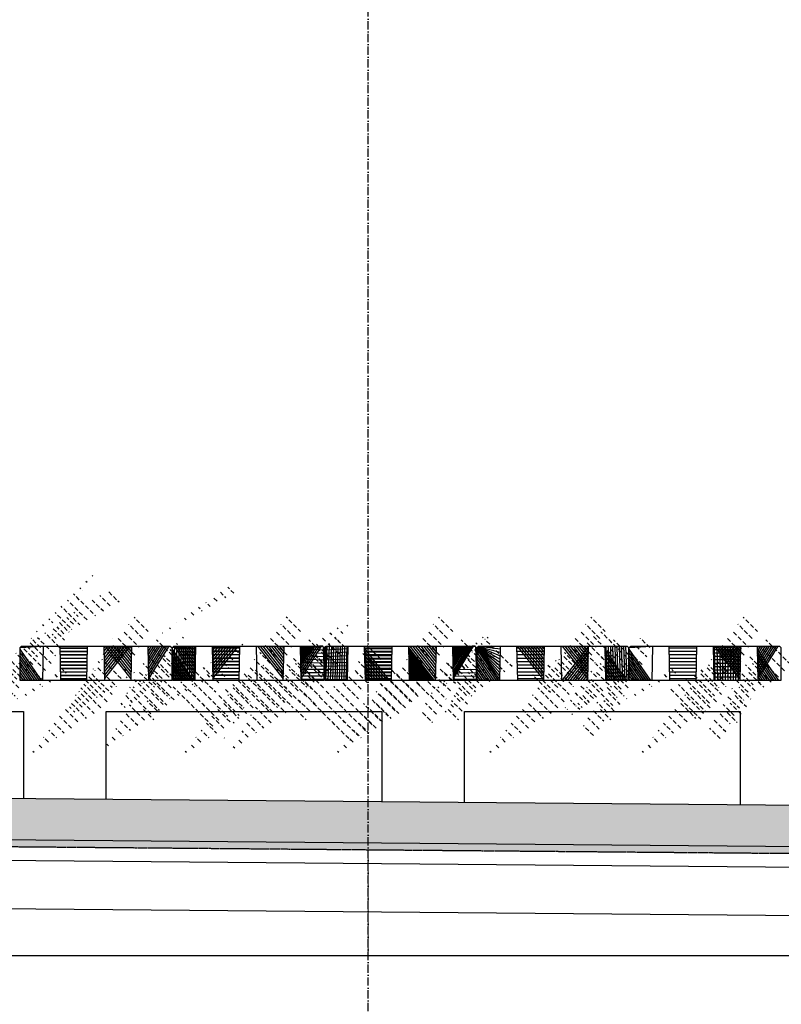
# Model space of a CAD drawing. Header units: centimetres. Extents: x 657501712 to 657529232, y 555122765 to 555182979.
# Tile 5 of 78: x 657503084 to 657503637, y 555123534 to 555124249. Entities that reach past the tile are written whole.
import ezdxf

# ---------------------------------------------------------------- set-up
doc = ezdxf.new("R2010")
doc.units = ezdxf.units.CM
doc.header["$LTSCALE"] = 0.1
for name, pattern in [('ZKZOK_PW_06_00_300$0$ACAD_ISO04W100', [30.5, 24, -3, 0.5, -3]), ('ZKZOK_PW_06_00_300$0$ACAD_ISO10W100', [18.5, 12, -3, 0.5, -3]), ('ZKZOK_PW_06_00_300$0$DASHED', [0.75, 0.5, -0.25])]:
    doc.linetypes.add(name, pattern=pattern)
for name, color, linetype in [('xrefs', 7, 'Continuous'), ('ZKZOK_PW_06_00_300$0$G_GB_030L', 7, 'ZKZOK_PW_06_00_300$0$ACAD_ISO04W100'), ('ZKZOK_PW_06_00_300$0$S_GB_200L', 3, 'Continuous'), ('ZKZOK_PW_06_00_300$0$S_GB_300D', 1, 'Continuous'), ('ZKZOK_PW_06_00_300$0$S_GB_303L', 3, 'Continuous'), ('ZKZOK_PW_06_00_300$0$S_GB_309H', 9, 'Continuous'), ('ZKZOK_PW_06_00_300$0$S_GB_309L', 9, 'Continuous'), ('ZKZOK_PW_06_00_300$0$S_GB_314L', 4, 'Continuous'), ('ZKZOK_PW_06_00_300$0$S_GB_402L', 2, 'Continuous'), ('ZKZOK_PW_06_00_300$0$S_GB_409L', 9, 'Continuous')]:
    doc.layers.add(name, color=color, linetype=linetype)
pattern_1 = [(135, (-539543.0126714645, -65452.06100205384), (-44.90128060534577, -44.90128060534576), []), (135, (-539543.0126714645, -65407.15970205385), (-44.90128060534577, -44.90128060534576), [31.75, -15.875])]
pattern_2 = [(135, (-581598.0382051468, -65723.45135498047), (-44.9012806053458, -44.90128060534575), []), (135, (-581598.0382061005, -65678.55005550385), (-44.9012806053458, -44.90128060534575), [31.75, -15.875])]
pattern_3 = [(135, (-582703.0382061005, -65723.45135498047), (-44.9012806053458, -44.90128060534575), []), (135, (-582703.0382061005, -65678.55005550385), (-44.9012806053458, -44.90128060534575), [31.75, -15.875])]
pattern_4 = [(135, (-583808.0382061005, -65723.45135498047), (-44.9012806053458, -44.90128060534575), []), (135, (-583808.0382061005, -65678.55005550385), (-44.9012806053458, -44.90128060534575), [31.75, -15.875])]
pattern_5 = [(135, (-584913.0382061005, -65723.45135498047), (-44.9012806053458, -44.90128060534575), []), (135, (-584913.0382051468, -65678.55005550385), (-44.9012806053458, -44.90128060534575), [31.75, -15.875])]
pattern_6 = [(135, (-586018.0382051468, -65723.45135498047), (-44.9012806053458, -44.90128060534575), []), (135, (-586018.0382061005, -65678.55005550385), (-44.9012806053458, -44.90128060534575), [31.75, -15.875])]
pattern_7 = [(135, (-581598.0382041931, -65723.4513540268), (-44.90128060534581, -44.90128060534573), []), (135, (-581598.0382061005, -65678.55005550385), (-44.90128060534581, -44.90128060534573), [31.75, -15.875])]
pattern_8 = [(135, (-582703.0382061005, -65723.45135498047), (-44.90128060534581, -44.90128060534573), []), (135, (-582703.0382051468, -65678.55005550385), (-44.90128060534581, -44.90128060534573), [31.75, -15.875])]
pattern_9 = [(135, (-583808.0382051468, -65723.45135498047), (-44.90128060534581, -44.90128060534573), []), (135, (-583808.0382061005, -65678.55005550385), (-44.90128060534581, -44.90128060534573), [31.75, -15.875])]
pattern_10 = [(135, (-584913.0382061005, -65723.45135498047), (-44.90128060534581, -44.90128060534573), []), (135, (-584913.0382041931, -65678.55005550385), (-44.90128060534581, -44.90128060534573), [31.75, -15.875])]
pattern_11 = [(135, (-586018.0382041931, -65723.45135498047), (-44.90128060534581, -44.90128060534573), []), (135, (-586018.0382051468, -65678.5500535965), (-44.90128060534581, -44.90128060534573), [31.75, -15.875])]

# ---------------------------------------------------------------- blocks, each defined once
blk = doc.blocks.new('ZKZOK_PW_06_00_300$0$A$C46AB2480')
at = {"layer": 'ZKZOK_PW_06_00_300$0$S_GB_309H'}
h = blk.add_hatch(dxfattribs=at)
h.set_pattern_fill('ANSI33', color=256, scale=10, angle=90, style=0)
h.set_pattern_definition(pattern_1)
h.paths.add_polyline_path([(169.9772207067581, 246.3903546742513), (10, 246.3903546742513), (0, 236.3903546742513), (0, -3.609645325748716), (164.9772207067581, -3.609645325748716)])
h = blk.add_hatch(dxfattribs=at)
h.set_pattern_fill('ANSI33', color=256, scale=10, angle=90, style=0)
h.set_pattern_definition(pattern_1)
h.paths.add_polyline_path([(489.9772207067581, 246.3903546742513), (290.0259400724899, 246.3903546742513), (295.0259400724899, -3.609645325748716), (484.9772207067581, -3.609645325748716)])
h = blk.add_hatch(dxfattribs=at)
h.set_pattern_fill('ANSI33', color=256, scale=10, angle=90, style=0)
h.set_pattern_definition(pattern_1)
h.paths.add_polyline_path([(804.9772207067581, -3.609645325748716), (809.9772207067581, 246.3903546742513), (610.0259400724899, 246.3903546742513), (615.0259400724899, -3.609645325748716)])
h = blk.add_hatch(dxfattribs=at)
h.set_pattern_fill('ANSI33', color=256, scale=10, angle=90, style=0)
h.set_pattern_definition(pattern_1)
h.paths.add_polyline_path([(935.0259400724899, -3.609645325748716), (1100, -3.609645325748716), (1100, 236.3903546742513), (1090, 246.3903546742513), (930.0259400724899, 246.3903546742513)])
at = {"layer": 'ZKZOK_PW_06_00_300$0$S_GB_200L', "color": 2}
blk.add_lwpolyline([(1100, -3.609645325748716), (0, -3.609645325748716), (0, 236.3903546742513), (10, 246.3903546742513), (1090, 246.3903546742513), (1100, 236.3903546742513)], close=True, dxfattribs=at)
at = {"layer": 'ZKZOK_PW_06_00_300$0$S_GB_402L'}
for p, q in [((164.9772207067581, -3.609645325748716), (169.9772207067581, 246.3903546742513)), ((295.0259400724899, -3.609645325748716), (290.0259400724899, 246.3903546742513)), ((484.9772207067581, -3.609645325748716), (489.9772207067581, 246.3903546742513)), ((615.0259400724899, -3.609645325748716), (610.0259400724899, 246.3903546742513)), ((804.9772207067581, -3.609645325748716), (809.9772207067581, 246.3903546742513)), ((935.0259400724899, -3.609645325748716), (930.0259400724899, 246.3903546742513))]:
    blk.add_line(p, q, dxfattribs=at)
blk = doc.blocks.new('wer')
at = {"layer": 'ZKZOK_PW_06_00_300$0$S_GB_309H'}
h = blk.add_hatch(dxfattribs=at)
h.set_pattern_fill('ANSI33', color=251, scale=20, angle=360, style=0)
h.set_pattern_definition([(44.99999999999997, (-606824.3806915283, -65723.45135498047), (-89.80256121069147, 89.80256121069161), []), (44.99999999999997, (-606734.5780916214, -65723.45135498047), (-89.80256121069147, 89.80256121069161), [63.5, -31.75])])
h.paths.add_polyline_path([(-48633.32567882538, 5000.000001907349), (-48633.32567882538, 5250.000001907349), (-50550.02553367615, 5250.000001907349), (-50550.02553367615, -346.9952535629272), (-50250.02553367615, -346.9950771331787), (-50250.02553272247, 5000.000001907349)])
h.paths.add_polyline_path([(-43614.0577545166, 5123.240466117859), (-43614.0577545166, 5250.000000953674), (-48623.14284229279, 5250.000001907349), (-48626.4540271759, 5000.000001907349), (-25250.02553367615, 5000.000001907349), (-25250.02553367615, 5900.000001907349), (-25550.02553367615, 5900.000000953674), (-25550.02553367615, 5250.000001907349), (-43295.50103855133, 5250.000000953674), (-43295.501039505, 5123.240466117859)])
h.paths.add_polyline_path([(-50550.02553367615, -1099.990693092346), (-50251.09885025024, -1099.990693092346), (-50250.02553367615, -1099.999998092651), (-50250.02553367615, -324.9999980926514), (-50550.02553367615, -370.3764896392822)])
h.paths.add_polyline_path([(-47520.00140953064, -1123.668215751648), (-47520.00140953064, -1423.59672832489), (-27180.91029548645, -1599.312512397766), (-27180.9102973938, -1299.999998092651)])
h = blk.add_hatch(dxfattribs=at)
h.set_pattern_fill('ANSI33', color=251, scale=10, angle=89.99999999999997, style=0)
h.set_pattern_definition(pattern_6)
h.paths.add_polyline_path([(-46305.04831314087, -24.99999809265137), (-46465.0255355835, -24.99999809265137), (-46475.0255355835, -34.99999809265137), (-46475.02553367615, -274.9999980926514), (-46310.04831314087, -274.9999980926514)])
h = blk.add_hatch(dxfattribs=at)
h.set_pattern_fill('ANSI33', color=251, scale=10, angle=89.99999999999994, style=0)
h.set_pattern_definition(pattern_11)
h.paths.add_polyline_path([(-46305.04831314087, -24.99999809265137), (-46465.0255355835, -24.99999809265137), (-46475.0255355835, -34.99999809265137), (-46475.02553272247, -274.9999980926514), (-46310.04831314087, -274.9999980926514)])
h = blk.add_hatch(dxfattribs=at)
h.set_pattern_fill('ANSI33', color=251, scale=10, angle=89.99999999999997, style=0)
h.set_pattern_definition(pattern_6)
h.paths.add_polyline_path([(-45985.04831314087, -24.99999809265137), (-46184.99959564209, -24.99999809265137), (-46179.99959564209, -274.9999980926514), (-45990.04831314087, -274.9999980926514)])
h = blk.add_hatch(dxfattribs=at)
h.set_pattern_fill('ANSI33', color=251, scale=10, angle=89.99999999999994, style=0)
h.set_pattern_definition(pattern_11)
h.paths.add_polyline_path([(-45985.04831314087, -24.99999809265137), (-46184.99959564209, -24.99999809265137), (-46179.99959564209, -274.9999971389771), (-45990.04831218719, -274.9999980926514)])
h = blk.add_hatch(dxfattribs=at)
h.set_pattern_fill('ANSI33', color=251, scale=10, angle=89.99999999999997, style=0)
h.set_pattern_definition(pattern_6)
h.paths.add_polyline_path([(-45670.04831314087, -274.9999980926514), (-45665.04831314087, -24.99999809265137), (-45864.99959373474, -24.99999809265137), (-45859.99959373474, -274.9999980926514)])
h = blk.add_hatch(dxfattribs=at)
h.set_pattern_fill('ANSI33', color=251, scale=10, angle=89.99999999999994, style=0)
h.set_pattern_definition(pattern_11)
h.paths.add_polyline_path([(-45670.04831218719, -274.9999980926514), (-45665.04831314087, -24.99999809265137), (-45864.99959278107, -24.99999809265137), (-45859.99959182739, -274.9999980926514)])
h = blk.add_hatch(dxfattribs=at)
h.set_pattern_fill('ANSI33', color=251, scale=10, angle=89.99999999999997, style=0)
h.set_pattern_definition(pattern_6)
h.paths.add_polyline_path([(-45539.99959373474, -274.9999980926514), (-45375.0255355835, -274.9999980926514), (-45375.02553367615, -34.99999809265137), (-45385.02553367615, -24.99999809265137), (-45544.99959564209, -24.99999809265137)])
h = blk.add_hatch(dxfattribs=at)
h.set_pattern_fill('ANSI33', color=251, scale=10, angle=89.99999999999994, style=0)
h.set_pattern_definition(pattern_11)
h.paths.add_polyline_path([(-45539.99959278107, -274.9999980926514), (-45375.02553367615, -274.9999980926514), (-45375.02553272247, -34.99999809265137), (-45385.02553272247, -24.99999809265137), (-45544.99959564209, -24.99999713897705)])
h = blk.add_hatch(dxfattribs=at)
h.set_pattern_fill('ANSI33', color=251, scale=10, angle=89.99999999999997, style=0)
h.set_pattern_definition(pattern_5)
h.paths.add_polyline_path([(-45200.04831314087, -24.99999809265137), (-45360.02553367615, -24.99999809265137), (-45370.0255355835, -34.99999809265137), (-45370.0255355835, -274.9999980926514), (-45205.04831314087, -274.9999980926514)])
h = blk.add_hatch(dxfattribs=at)
h.set_pattern_fill('ANSI33', color=251, scale=10, angle=89.99999999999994, style=0)
h.set_pattern_definition(pattern_10)
h.paths.add_polyline_path([(-45200.04831218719, -24.99999809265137), (-45360.02553272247, -24.99999809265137), (-45370.02553367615, -34.99999713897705), (-45370.02553367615, -274.9999980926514), (-45205.04831314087, -274.9999980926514)])
h = blk.add_hatch(dxfattribs=at)
h.set_pattern_fill('ANSI33', color=251, scale=10, angle=89.99999999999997, style=0)
h.set_pattern_definition(pattern_5)
h.paths.add_polyline_path([(-44880.04831314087, -24.99999809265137), (-45079.99959373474, -24.99999809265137), (-45074.99959564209, -274.9999980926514), (-44885.04831314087, -274.9999980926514)])
h = blk.add_hatch(dxfattribs=at)
h.set_pattern_fill('ANSI33', color=251, scale=10, angle=89.99999999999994, style=0)
h.set_pattern_definition(pattern_10)
h.paths.add_polyline_path([(-44880.04831218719, -24.99999713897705), (-45079.99959373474, -24.99999713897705), (-45074.99959373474, -274.9999971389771), (-44885.04831218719, -274.9999980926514)])
h = blk.add_hatch(dxfattribs=at)
h.set_pattern_fill('ANSI33', color=251, scale=10, angle=89.99999999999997, style=0)
h.set_pattern_definition(pattern_5)
h.paths.add_polyline_path([(-44565.04831314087, -274.9999980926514), (-44560.04831314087, -24.99999809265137), (-44759.99959373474, -24.99999809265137), (-44754.99959373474, -274.9999980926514)])
h = blk.add_hatch(dxfattribs=at)
h.set_pattern_fill('ANSI33', color=251, scale=10, angle=89.99999999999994, style=0)
h.set_pattern_definition(pattern_10)
h.paths.add_polyline_path([(-44565.04831314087, -274.9999980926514), (-44560.04831218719, -24.99999809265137), (-44759.99959278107, -24.99999809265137), (-44754.99959278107, -274.9999980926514)])
h = blk.add_hatch(dxfattribs=at)
h.set_pattern_fill('ANSI33', color=251, scale=10, angle=89.99999999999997, style=0)
h.set_pattern_definition(pattern_5)
h.paths.add_polyline_path([(-44434.99959564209, -274.9999980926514), (-44270.0255355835, -274.9999980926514), (-44270.0255355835, -34.99999809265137), (-44280.0255355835, -24.99999809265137), (-44439.99959564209, -24.99999809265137)])
h = blk.add_hatch(dxfattribs=at)
h.set_pattern_fill('ANSI33', color=251, scale=10, angle=89.99999999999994, style=0)
h.set_pattern_definition(pattern_10)
h.paths.add_polyline_path([(-44434.99959564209, -274.9999980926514), (-44270.0255355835, -274.9999980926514), (-44270.0255355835, -34.99999809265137), (-44280.0255355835, -24.99999809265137), (-44439.99959564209, -24.99999809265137)])
h = blk.add_hatch(dxfattribs=at)
h.set_pattern_fill('ANSI33', color=251, scale=10, angle=89.99999999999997, style=0)
h.set_pattern_definition(pattern_4)
h.paths.add_polyline_path([(-44095.04831314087, -24.99999809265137), (-44255.0255355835, -24.99999809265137), (-44265.02553367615, -34.99999809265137), (-44265.02553367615, -274.9999980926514), (-44100.04831314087, -274.9999980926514)])
h = blk.add_hatch(dxfattribs=at)
h.set_pattern_fill('ANSI33', color=251, scale=10, angle=89.99999999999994, style=0)
h.set_pattern_definition(pattern_9)
h.paths.add_polyline_path([(-44095.04831314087, -24.99999809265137), (-44255.02553367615, -24.99999713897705), (-44265.02553272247, -34.99999809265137), (-44265.02553272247, -274.9999971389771), (-44100.04831314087, -274.9999980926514)])
h = blk.add_hatch(dxfattribs=at)
h.set_pattern_fill('ANSI33', color=251, scale=10, angle=89.99999999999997, style=0)
h.set_pattern_definition(pattern_4)
h.paths.add_polyline_path([(-43775.04831314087, -24.99999809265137), (-43974.99959373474, -24.99999809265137), (-43969.99959373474, -274.9999980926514), (-43780.04831314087, -274.9999980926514)])
h = blk.add_hatch(dxfattribs=at)
h.set_pattern_fill('ANSI33', color=251, scale=10, angle=89.99999999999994, style=0)
h.set_pattern_definition(pattern_9)
h.paths.add_polyline_path([(-43775.04831314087, -24.99999713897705), (-43974.99959278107, -24.99999809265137), (-43969.99959373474, -274.9999980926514), (-43780.04831218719, -274.9999980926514)])
h = blk.add_hatch(dxfattribs=at)
h.set_pattern_fill('ANSI33', color=251, scale=10, angle=89.99999999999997, style=0)
h.set_pattern_definition(pattern_4)
h.paths.add_polyline_path([(-43460.04831314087, -274.9999980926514), (-43455.04831314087, -24.99999809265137), (-43654.99959564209, -24.99999809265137), (-43649.99959373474, -274.9999980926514)])
h = blk.add_hatch(dxfattribs=at)
h.set_pattern_fill('ANSI33', color=251, scale=10, angle=89.99999999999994, style=0)
h.set_pattern_definition(pattern_9)
h.paths.add_polyline_path([(-43460.04831218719, -274.9999971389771), (-43455.04831314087, -24.99999809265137), (-43654.99959564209, -24.99999809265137), (-43649.99959373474, -274.9999980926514)])
h = blk.add_hatch(dxfattribs=at)
h.set_pattern_fill('ANSI33', color=251, scale=10, angle=89.99999999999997, style=0)
h.set_pattern_definition(pattern_4)
h.paths.add_polyline_path([(-43329.99959564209, -274.9999980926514), (-43165.02553367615, -274.9999980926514), (-43165.02553367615, -34.99999809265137), (-43175.0255355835, -24.99999809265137), (-43334.99959373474, -24.99999809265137)])
h = blk.add_hatch(dxfattribs=at)
h.set_pattern_fill('ANSI33', color=251, scale=10, angle=89.99999999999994, style=0)
h.set_pattern_definition(pattern_9)
h.paths.add_polyline_path([(-43329.99959373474, -274.9999980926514), (-43165.02553272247, -274.9999980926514), (-43165.02553367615, -34.99999809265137), (-43175.0255355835, -24.99999809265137), (-43334.99959278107, -24.99999809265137)])
h = blk.add_hatch(dxfattribs=at)
h.set_pattern_fill('ANSI33', color=251, scale=10, angle=89.99999999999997, style=0)
h.set_pattern_definition(pattern_3)
h.paths.add_polyline_path([(-42990.04831314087, -24.99999809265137), (-43150.02553367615, -24.99999809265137), (-43160.0255355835, -34.99999809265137), (-43160.0255355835, -274.9999980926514), (-42995.04831314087, -274.9999980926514)])
h = blk.add_hatch(dxfattribs=at)
h.set_pattern_fill('ANSI33', color=251, scale=10, angle=89.99999999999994, style=0)
h.set_pattern_definition(pattern_8)
h.paths.add_polyline_path([(-42990.04831218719, -24.99999809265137), (-43150.02553272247, -24.99999809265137), (-43160.0255355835, -34.99999809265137), (-43160.0255355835, -274.9999980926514), (-42995.04831218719, -274.9999971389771)])
h = blk.add_hatch(dxfattribs=at)
h.set_pattern_fill('ANSI33', color=251, scale=10, angle=89.99999999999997, style=0)
h.set_pattern_definition(pattern_3)
h.paths.add_polyline_path([(-42670.04831314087, -24.99999809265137), (-42869.99959373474, -24.99999809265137), (-42864.99959373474, -274.9999980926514), (-42675.04831314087, -274.9999980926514)])
h = blk.add_hatch(dxfattribs=at)
h.set_pattern_fill('ANSI33', color=251, scale=10, angle=89.99999999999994, style=0)
h.set_pattern_definition(pattern_8)
h.paths.add_polyline_path([(-42670.04831314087, -24.99999809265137), (-42869.99959278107, -24.99999809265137), (-42864.99959278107, -274.9999980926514), (-42675.04831314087, -274.9999980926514)])
h = blk.add_hatch(dxfattribs=at)
h.set_pattern_fill('ANSI33', color=251, scale=10, angle=89.99999999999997, style=0)
h.set_pattern_definition(pattern_3)
h.paths.add_polyline_path([(-42355.04831314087, -274.9999980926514), (-42350.04831314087, -24.99999809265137), (-42549.99959373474, -24.99999809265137), (-42544.99959564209, -274.9999980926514)])
h = blk.add_hatch(dxfattribs=at)
h.set_pattern_fill('ANSI33', color=251, scale=10, angle=89.99999999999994, style=0)
h.set_pattern_definition(pattern_8)
h.paths.add_polyline_path([(-42355.04831218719, -274.9999980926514), (-42350.04831218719, -24.99999713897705), (-42549.99959373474, -24.99999713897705), (-42544.99959373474, -274.9999971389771)])
h = blk.add_hatch(dxfattribs=at)
h.set_pattern_fill('ANSI33', color=251, scale=10, angle=89.99999999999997, style=0)
h.set_pattern_definition(pattern_3)
h.paths.add_polyline_path([(-42224.99959373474, -274.9999980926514), (-42060.0255355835, -274.9999980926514), (-42060.0255355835, -34.99999809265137), (-42070.0255355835, -24.99999809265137), (-42229.99959373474, -24.99999809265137)])
h = blk.add_hatch(dxfattribs=at)
h.set_pattern_fill('ANSI33', color=251, scale=10, angle=89.99999999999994, style=0)
h.set_pattern_definition(pattern_8)
h.paths.add_polyline_path([(-42224.99959278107, -274.9999980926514), (-42060.0255355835, -274.9999980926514), (-42060.02553367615, -34.99999809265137), (-42070.0255355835, -24.99999713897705), (-42229.99959278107, -24.99999809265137)])
h = blk.add_hatch(dxfattribs=at)
h.set_pattern_fill('ANSI33', color=251, scale=10, angle=89.99999999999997, style=0)
h.set_pattern_definition(pattern_2)
h.paths.add_polyline_path([(-41885.04831314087, -24.99999809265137), (-42045.0255355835, -24.99999809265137), (-42055.0255355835, -34.99999809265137), (-42055.0255355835, -274.9999980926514), (-41890.04831314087, -274.9999980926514)])
h = blk.add_hatch(dxfattribs=at)
h.set_pattern_fill('ANSI33', color=251, scale=10, angle=89.99999999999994, style=0)
h.set_pattern_definition(pattern_7)
h.paths.add_polyline_path([(-41885.04831314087, -24.99999713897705), (-42045.0255355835, -24.99999809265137), (-42055.02553367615, -34.99999713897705), (-42055.0255355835, -274.9999971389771), (-41890.04831218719, -274.9999980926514)])
h = blk.add_hatch(dxfattribs=at)
h.set_pattern_fill('ANSI33', color=251, scale=10, angle=89.99999999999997, style=0)
h.set_pattern_definition(pattern_2)
h.paths.add_polyline_path([(-41565.04831314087, -24.99999809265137), (-41764.99959564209, -24.99999809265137), (-41759.99959373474, -274.9999980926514), (-41570.04831314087, -274.9999980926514)])
h = blk.add_hatch(dxfattribs=at)
h.set_pattern_fill('ANSI33', color=251, scale=10, angle=89.99999999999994, style=0)
h.set_pattern_definition(pattern_7)
h.paths.add_polyline_path([(-41565.04831314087, -24.99999809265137), (-41764.99959373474, -24.99999713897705), (-41759.99959278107, -274.9999980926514), (-41570.04831314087, -274.9999980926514)])
h = blk.add_hatch(dxfattribs=at)
h.set_pattern_fill('ANSI33', color=251, scale=10, angle=89.99999999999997, style=0)
h.set_pattern_definition(pattern_2)
h.paths.add_polyline_path([(-41250.04831314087, -274.9999990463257), (-41245.04831314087, -24.99999809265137), (-41444.99959373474, -24.99999809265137), (-41439.99959373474, -274.9999980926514)])
h = blk.add_hatch(dxfattribs=at)
h.set_pattern_fill('ANSI33', color=251, scale=10, angle=89.99999999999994, style=0)
h.set_pattern_definition(pattern_7)
h.paths.add_polyline_path([(-41250.04831218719, -275), (-41245.04831314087, -24.99999809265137), (-41444.99959278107, -24.99999809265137), (-41439.99959278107, -274.9999980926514)])
h = blk.add_hatch(dxfattribs=at)
h.set_pattern_fill('ANSI33', color=251, scale=10, angle=89.99999999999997, style=0)
h.set_pattern_definition(pattern_2)
h.paths.add_polyline_path([(-41119.99959373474, -274.9999980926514), (-40955.0255355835, -274.9999980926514), (-40955.02553367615, -34.99999809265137), (-40965.02553367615, -24.99999809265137), (-41124.99959564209, -24.99999809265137)])
h = blk.add_hatch(dxfattribs=at)
h.set_pattern_fill('ANSI33', color=251, scale=10, angle=89.99999999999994, style=0)
h.set_pattern_definition(pattern_7)
h.paths.add_polyline_path([(-41119.99959278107, -274.9999980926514), (-40955.02553367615, -274.9999980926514), (-40955.02553272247, -34.99999713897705), (-40965.02553272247, -24.99999713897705), (-41124.99959564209, -24.99999809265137)])
h = blk.add_hatch(dxfattribs=at)
h.set_pattern_fill('DASH', color=251, scale=10, angle=44.99999999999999)
h.set_pattern_definition([(44.99999999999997, (-606824.3806915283, -35883.3379535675), (1.953992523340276e-14, 44.90128060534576), [31.75, -31.75])])
h.paths.add_polyline_path([(-50400.02553367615, -2349.999998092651), (-50550.02553272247, -2349.999998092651), (-50750.0255317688, -2349.999998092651), (-50750.02553272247, -2399.999998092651), (-50400.02553272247, -2399.999998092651)])
h.paths.add_polyline_path([(-48524.83613014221, -1464.917510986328), (-47534.99756240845, -1473.469036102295, -0.5009000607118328), (-47520.00140953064, -1454.697818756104, -0.4142135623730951), (-47535.00140953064, -1439.697818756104, -0.4142135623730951), (-47520.00140953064, -1424.697818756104), (-47520.00140953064, -1423.59672832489), (-48551.25299358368, -1414.687421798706), (-49350.02553272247, -2349.999998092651), (-50400.02553367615, -2349.999998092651), (-50400.02553272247, -2399.999998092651), (-49323.45327186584, -2399.999998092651)])
h.paths.add_polyline_path([(-43950.02553272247, -1454.43886756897), (-47519.8718252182, -1424.698378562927, -0.4116854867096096), (-47505.00140857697, -1439.697818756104, -0.4918983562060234), (-47520.00140953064, -1458.129385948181, -0.42595582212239), (-47505.01336097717, -1473.728079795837), (-43950.02553272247, -1504.440734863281)])
h.paths.add_polyline_path([(-43950.02553272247, -1454.43886756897), (-43950.02553272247, -1504.440734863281), (-37700.02553367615, -1558.436442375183), (-37700.02553272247, -1508.43457698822)])
h.paths.add_polyline_path([(-37700.02553272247, -1508.43457698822), (-37700.02553367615, -1558.436442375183), (-31700.02553272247, -1610.272324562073), (-31700.02553272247, -1560.270457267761)])
h.paths.add_polyline_path([(-31700.02553272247, -1560.270457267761), (-31700.02553272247, -1610.272324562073), (-27266.63091278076, -1648.573808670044, -0.00837076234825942), (-27276.01770591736, -1598.490846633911)])
h.paths.add_polyline_path([(-25400.02553272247, -1614.698132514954), (-27276.01770591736, -1598.490846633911, 0.008370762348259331), (-27266.63091278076, -1648.573808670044), (-25400.02553272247, -1664.699997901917)])
h.paths.add_polyline_path([(-25199.94203853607, -1616.42671585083), (-25400.02553272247, -1614.698132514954), (-25400.02553272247, -1664.699997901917), (-25199.94203948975, -1666.428583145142)])
h.paths.add_polyline_path([(-25049.94203853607, -1617.72261428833), (-25199.94203853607, -1616.42671585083), (-25199.94203948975, -1666.428583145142), (-25049.94203853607, -1667.724478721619)])
at = {"layer": 'ZKZOK_PW_06_00_300$0$G_GB_030L', "color": 251, "linetype": 'ZKZOK_PW_06_00_300$0$ACAD_ISO10W100', "ltscale": 50}
for p, q in [((-43950.02553367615, -7945.887768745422), (-43950.02553367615, 12344.07594203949)), ((-43950.02553272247, -7945.887768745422), (-43950.02553272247, 12344.07594299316))]:
    blk.add_line(p, q, dxfattribs=at)
at = {"layer": 'ZKZOK_PW_06_00_300$0$S_GB_300D', "color": 251, "lineweight": 0}
for p, q in [((-43950.02553367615, -2272.499946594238), (-43950.0255355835, -1554.442600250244)), ((-43950.02553367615, -2272.499946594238), (-43950.02553367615, -1554.442600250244)), ((-50400.02553367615, -2272.499945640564), (-43950.02553367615, -2272.499946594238)), ((-50400.02553272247, -2272.499945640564), (-43950.02553367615, -2272.499946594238))]:
    blk.add_line(p, q, dxfattribs=at)
at = {"layer": 'ZKZOK_PW_06_00_300$0$S_GB_303L', "color": 251, "linetype": 'Continuous'}
for p, q in [((-27100.03780937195, -1299.999998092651), (-50250.0255355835, -1099.999998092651)), ((-27100.03780937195, -1299.999997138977), (-50250.0255355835, -1099.999998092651)), ((-25049.94203853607, -1617.72261428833), (-48551.25299358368, -1414.687421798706)), ((-25049.94203948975, -1617.72261428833), (-48551.25299453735, -1414.687421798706))]:
    blk.add_line(p, q, dxfattribs=at)
for points in [[(-48450.02553367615, -1115.550763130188), (-48450.02553367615, -499.7049980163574), (-46450.0255355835, -499.7049980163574), (-46450.0255355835, -1132.829388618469)], [(-48450.02553367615, -1115.550761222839), (-48450.02553272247, -499.7049980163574), (-46450.0255355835, -499.7049980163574), (-46450.0255355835, -1132.829388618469)], [(-45850.02553367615, -1138.012978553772), (-45850.02553367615, -499.7049980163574), (-43850.0255355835, -499.7049980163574), (-43850.0255355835, -1155.291603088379)], [(-45850.02553272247, -1138.012976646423), (-45850.02553272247, -499.7049980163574), (-43850.02553367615, -499.7049980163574), (-43850.0255355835, -1155.291603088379)], [(-43250.02553367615, -1160.475192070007), (-43250.02553367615, -499.7049980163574), (-41250.0255355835, -499.7049980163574), (-41250.0255355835, -1177.753818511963)], [(-43250.02553272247, -1160.475192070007), (-43250.02553272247, -499.7049980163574), (-41250.0255355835, -499.7049980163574), (-41250.02553367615, -1177.753818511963)]]:
    blk.add_lwpolyline(points, dxfattribs=at)
at = {"layer": 'ZKZOK_PW_06_00_300$0$S_GB_309L', "color": 251}
for p, q in [((-25026.55190467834, -1767.930286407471), (-48471.8955783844, -1565.378612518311)), ((-27939.9001083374, -2092.596453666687), (-48311.75883293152, -1915.365552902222))]:
    blk.add_line(p, q, dxfattribs=at)
at = {"layer": 'ZKZOK_PW_06_00_300$0$S_GB_314L', "color": 251, "linetype": 'ZKZOK_PW_06_00_300$0$DASHED', "ltscale": 100}
blk.add_line((-24999.94203853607, -1668.156445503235), (-48524.83613014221, -1464.917510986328), dxfattribs=at)
at = {"layer": 'ZKZOK_PW_06_00_300$0$S_GB_402L', "color": 251}
for p, q in [((-46310.04831314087, -274.9999980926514), (-46305.04831314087, -24.99999809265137)), ((-46310.04831314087, -274.9999980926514), (-46305.04831314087, -24.99999809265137)), ((-46179.99959564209, -274.9999980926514), (-46184.99959564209, -24.99999809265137)), ((-46179.99959564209, -274.9999971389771), (-46184.99959564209, -24.99999809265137)), ((-45990.04831314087, -274.9999980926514), (-45985.04831314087, -24.99999809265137)), ((-45990.04831218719, -274.9999980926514), (-45985.04831314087, -24.99999809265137)), ((-45859.99959373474, -274.9999980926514), (-45864.99959373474, -24.99999809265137)), ((-45859.99959182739, -274.9999980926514), (-45864.99959278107, -24.99999809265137)), ((-45670.04831314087, -274.9999980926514), (-45665.04831314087, -24.99999809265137)), ((-45670.04831218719, -274.9999980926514), (-45665.04831314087, -24.99999809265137)), ((-45539.99959373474, -274.9999980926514), (-45544.99959564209, -24.99999809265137)), ((-45539.99959278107, -274.9999980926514), (-45544.99959564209, -24.99999713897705)), ((-45205.04831314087, -274.9999980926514), (-45200.04831314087, -24.99999809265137)), ((-45205.04831314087, -274.9999980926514), (-45200.04831218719, -24.99999809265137)), ((-45074.99959564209, -274.9999980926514), (-45079.99959373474, -24.99999809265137)), ((-45074.99959373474, -274.9999971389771), (-45079.99959373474, -24.99999713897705)), ((-44885.04831314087, -274.9999980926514), (-44880.04831314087, -24.99999809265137)), ((-44885.04831218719, -274.9999980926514), (-44880.04831218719, -24.99999713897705)), ((-44754.99959373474, -274.9999980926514), (-44759.99959373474, -24.99999809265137)), ((-44754.99959278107, -274.9999980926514), (-44759.99959278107, -24.99999809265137)), ((-44565.04831314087, -274.9999980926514), (-44560.04831314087, -24.99999809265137)), ((-44565.04831314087, -274.9999980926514), (-44560.04831218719, -24.99999809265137)), ((-44434.99959564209, -274.9999980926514), (-44439.99959564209, -24.99999809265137)), ((-44434.99959564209, -274.9999980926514), (-44439.99959564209, -24.99999809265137)), ((-44100.04831314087, -274.9999980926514), (-44095.04831314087, -24.99999809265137)), ((-44100.04831314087, -274.9999980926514), (-44095.04831314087, -24.99999809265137)), ((-43969.99959373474, -274.9999980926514), (-43974.99959373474, -24.99999809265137)), ((-43969.99959373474, -274.9999980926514), (-43974.99959278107, -24.99999809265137)), ((-43780.04831314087, -274.9999980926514), (-43775.04831314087, -24.99999809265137)), ((-43780.04831218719, -274.9999980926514), (-43775.04831314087, -24.99999713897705)), ((-43649.99959373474, -274.9999980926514), (-43654.99959564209, -24.99999809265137)), ((-43649.99959373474, -274.9999980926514), (-43654.99959564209, -24.99999809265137)), ((-43460.04831314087, -274.9999980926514), (-43455.04831314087, -24.99999809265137)), ((-43460.04831218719, -274.9999971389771), (-43455.04831314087, -24.99999809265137)), ((-43329.99959564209, -274.9999980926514), (-43334.99959373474, -24.99999809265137)), ((-43329.99959373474, -274.9999980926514), (-43334.99959278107, -24.99999809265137)), ((-42995.04831314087, -274.9999980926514), (-42990.04831314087, -24.99999809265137)), ((-42995.04831218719, -274.9999971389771), (-42990.04831218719, -24.99999809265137)), ((-42864.99959373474, -274.9999980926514), (-42869.99959373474, -24.99999809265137)), ((-42864.99959278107, -274.9999980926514), (-42869.99959278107, -24.99999809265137)), ((-42675.04831314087, -274.9999980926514), (-42670.04831314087, -24.99999809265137)), ((-42675.04831314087, -274.9999980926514), (-42670.04831314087, -24.99999809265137)), ((-42544.99959564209, -274.9999980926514), (-42549.99959373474, -24.99999809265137)), ((-42544.99959373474, -274.9999971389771), (-42549.99959373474, -24.99999713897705)), ((-42355.04831314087, -274.9999980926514), (-42350.04831314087, -24.99999809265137)), ((-42355.04831218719, -274.9999980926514), (-42350.04831218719, -24.99999713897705)), ((-42224.99959373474, -274.9999980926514), (-42229.99959373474, -24.99999809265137)), ((-42224.99959278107, -274.9999980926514), (-42229.99959278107, -24.99999809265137)), ((-41890.04831314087, -274.9999980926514), (-41885.04831314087, -24.99999809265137)), ((-41890.04831218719, -274.9999980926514), (-41885.04831314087, -24.99999713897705)), ((-41759.99959373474, -274.9999980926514), (-41764.99959564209, -24.99999809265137)), ((-41759.99959278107, -274.9999980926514), (-41764.99959373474, -24.99999713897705)), ((-41570.04831314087, -274.9999980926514), (-41565.04831314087, -24.99999809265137)), ((-41570.04831314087, -274.9999980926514), (-41565.04831314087, -24.99999809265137)), ((-41439.99959373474, -274.9999980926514), (-41444.99959373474, -24.99999809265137)), ((-41439.99959278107, -274.9999980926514), (-41444.99959278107, -24.99999809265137)), ((-41250.04831314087, -274.9999990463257), (-41245.04831314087, -24.99999809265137)), ((-41250.04831218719, -275), (-41245.04831314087, -24.99999809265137)), ((-41119.99959373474, -274.9999980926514), (-41124.99959564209, -24.99999809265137)), ((-41119.99959278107, -274.9999980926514), (-41124.99959564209, -24.99999809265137))]:
    blk.add_line(p, q, dxfattribs=at)
for points in [[(-45375.0255355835, -274.9999980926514), (-46475.02553367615, -274.9999980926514), (-46475.0255355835, -34.99999809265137), (-46465.0255355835, -24.99999809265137), (-45385.02553367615, -24.99999809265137), (-45375.02553367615, -34.99999809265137)], [(-45375.02553367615, -274.9999980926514), (-46475.02553272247, -274.9999980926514), (-46475.0255355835, -34.99999809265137), (-46465.0255355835, -24.99999809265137), (-45385.02553272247, -24.99999809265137), (-45375.02553272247, -34.99999809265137)], [(-44270.0255355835, -274.9999980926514), (-45370.0255355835, -274.9999980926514), (-45370.0255355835, -34.99999809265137), (-45360.02553367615, -24.99999809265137), (-44280.0255355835, -24.99999809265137), (-44270.0255355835, -34.99999809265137)], [(-44270.0255355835, -274.9999980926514), (-45370.02553367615, -274.9999980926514), (-45370.02553367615, -34.99999713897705), (-45360.02553272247, -24.99999809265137), (-44280.0255355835, -24.99999809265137), (-44270.0255355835, -34.99999809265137)], [(-43165.02553367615, -274.9999980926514), (-44265.02553367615, -274.9999980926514), (-44265.02553367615, -34.99999809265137), (-44255.0255355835, -24.99999809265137), (-43175.0255355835, -24.99999809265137), (-43165.02553367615, -34.99999809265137)], [(-43165.02553272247, -274.9999980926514), (-44265.02553272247, -274.9999971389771), (-44265.02553272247, -34.99999809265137), (-44255.02553367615, -24.99999713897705), (-43175.0255355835, -24.99999809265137), (-43165.02553367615, -34.99999809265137)], [(-42060.0255355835, -274.9999980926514), (-43160.0255355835, -274.9999980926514), (-43160.0255355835, -34.99999809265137), (-43150.02553367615, -24.99999809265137), (-42070.0255355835, -24.99999809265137), (-42060.0255355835, -34.99999809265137)], [(-42060.0255355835, -274.9999980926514), (-43160.0255355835, -274.9999980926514), (-43160.0255355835, -34.99999809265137), (-43150.02553272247, -24.99999809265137), (-42070.0255355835, -24.99999713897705), (-42060.02553367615, -34.99999809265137)], [(-40955.0255355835, -274.9999980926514), (-42055.0255355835, -274.9999980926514), (-42055.0255355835, -34.99999809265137), (-42045.0255355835, -24.99999809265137), (-40965.02553367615, -24.99999809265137), (-40955.02553367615, -34.99999809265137)], [(-40955.02553367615, -274.9999980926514), (-42055.0255355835, -274.9999971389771), (-42055.02553367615, -34.99999713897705), (-42045.0255355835, -24.99999809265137), (-40965.02553272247, -24.99999713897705), (-40955.02553272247, -34.99999713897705)]]:
    blk.add_lwpolyline(points, close=True, dxfattribs=at)
at = {"layer": 'ZKZOK_PW_06_00_300$0$S_GB_409L', "color": 251, "linetype": 'Continuous'}
for p, q in [((-22675.89392662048, -2272.499945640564), (-54422.52548122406, -2272.499945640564)), ((-22675.89392566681, -2272.499945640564), (-54422.52548027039, -2272.499945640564))]:
    blk.add_line(p, q, dxfattribs=at)
at = {"layer": 'ZKZOK_PW_06_00_300$0$S_GB_309L', "color": 251}
for p in [(-46475.02553367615, -271.3903522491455), (-46475.02553272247, -271.3903522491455), (-45370.02553367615, -271.3903532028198), (-45370.02553272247, -271.3903522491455), (-44265.0255355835, -271.3903522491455), (-44265.0255355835, -271.3903512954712), (-43160.0255355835, -271.3903532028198), (-43160.02553367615, -271.3903532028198), (-42055.0255355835, -271.3903532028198), (-42055.0255355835, -271.3903532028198)]:
    blk.add_blockref('ZKZOK_PW_06_00_300$0$A$C46AB2480', p, dxfattribs=at)

msp = doc.modelspace()

# ---------------------------------------------------------------- block references
at = {"layer": 'xrefs', "xscale": 0.1, "yscale": 0.1, "zscale": 0.1}
msp.add_blockref('wer', (657507732.19427, 555123796.7207938), dxfattribs=at)

doc.saveas('drawing.dxf')
